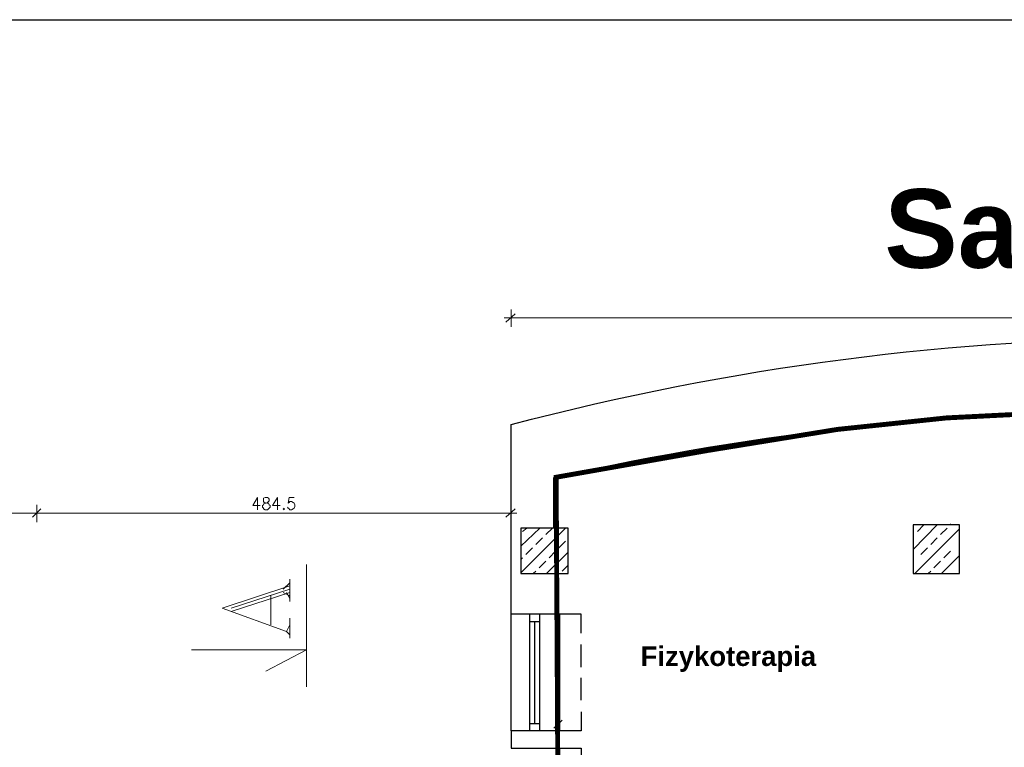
# Model space of a CAD drawing. Header units: millimetres. Extents: x 1 to 17496, y 1 to 30809.
# Tile 128 of 256: x 3914 to 4916, y 22709 to 23450. Entities that reach past the tile are written whole.
import ezdxf

# ---------------------------------------------------------------- set-up
doc = ezdxf.new("R2010")
doc.units = ezdxf.units.MM
doc.linetypes.add('BORDER', pattern=[1.75, 0.5, -0.25, 0.5, -0.25, 0, -0.25])
doc.layers.add('0_Przyz_Opisy oddziałów', color=5, linetype='Continuous')
doc.layers.add('PDF _Geometria', color=7, linetype='Continuous')
doc.layers.add('0_Przyz_Sala chorych', color=5, linetype='BORDER', lineweight=40)
doc.styles.add('arial', font='arialbd.ttf')

msp = doc.modelspace()

# ---------------------------------------------------------------- linework, layer by layer
at = {"layer": '0_Przyz_Sala chorych', "ltscale": 500, "const_width": 5}
msp.add_lwpolyline([(4460.2, 22984.1), (4614.1, 23011.3), (4746.5, 23032.8), (4857.5, 23044.5), (4972.4, 23050.3), (5067.9, 23054.2), (5067.9, 22316), (4464.1, 22316)], close=True, dxfattribs=at)
at = {"layer": 'PDF _Geometria'}
msp.add_lwpolyline([(1887, 23449.8), (14038.1, 23449.8), (14038.1, 19447), (1887, 19447)], close=True, dxfattribs=at)
at = {"layer": 'PDF _Geometria', "lineweight": 18}
for points in [[(4414.3, 23154.8), (4414.3, 23137.1)], [(4407.5, 23146.3), (4420.1, 23146.3), (5769.4, 23146.3), (5781.2, 23146.3)], [(4418.5, 23150.5), (4409.2, 23142.1)], [(4156.5, 22950.9), (4156.5, 22963.6), (4151.5, 22955.2), (4159.1, 22955.2)], [(4176.7, 22950.9), (4176.7, 22963.6), (4171.7, 22955.2), (4179.3, 22955.2)], [(4193.6, 22963.6), (4188.5, 22963.6), (4187.7, 22957.7), (4188.5, 22958.5), (4189.4, 22959.4), (4191.1, 22959.4), (4192.7, 22958.5), (4193.6, 22957.7), (4194.4, 22956), (4194.4, 22954.3), (4193.6, 22952.6), (4192.7, 22951.8), (4191.1, 22950.9), (4189.4, 22950.9), (4188.5, 22951.8), (4187.7, 22952.6), (4186.9, 22953.5)], [(4414.3, 22938.3), (4414.3, 22956)], [(4420.1, 22947.6), (4407.5, 22947.6), (3937.6, 22947.6), (3925.8, 22947.6), (1955.8, 22947.6), (1943.2, 22947.6)], [(3937.6, 22947.6), (3925.8, 22947.6)], [(4409.2, 22943.4), (4418.5, 22951.8)], [(4424.4, 22913.9), (4443.7, 22932.4)], [(4424.4, 22886.9), (4469.8, 22932.4)], [(4426, 22929), (4430.3, 22932.4)], [(4449.6, 22925.7), (4456.4, 22932.4)], [(4823.6, 22910.5), (4848, 22935.8)], [(4827.8, 22929), (4834.5, 22935.8)], [(4851.4, 22925.7), (4858.1, 22932.4)], [(4861.5, 22935.8), (4861.5, 22936.6)], [(4439.5, 22915.6), (4446.3, 22922.3)], [(4825.3, 22886.1), (4870.7, 22931.6)], [(4841.3, 22915.6), (4848, 22922.3)], [(4429.4, 22905.5), (4436.2, 22912.2)], [(4463.1, 22912.2), (4469.8, 22918.9)], [(4831.2, 22905.5), (4837.9, 22912.2)], [(4424.4, 22900.4), (4426, 22902.1)], [(4450.5, 22886.1), (4472.4, 22908)], [(4453, 22902.1), (4459.7, 22908.8)], [(4852.2, 22886.1), (4870.7, 22904.6)], [(4854.7, 22902.1), (4861.5, 22908.8)], [(4206.2, 22895.4), (4206.2, 22770.7)], [(4442.9, 22892), (4449.6, 22898.7)], [(4466.5, 22888.6), (4472.4, 22894.5)], [(4844.6, 22892), (4851.4, 22898.7)], [(4437, 22886.1), (4439.5, 22888.6)], [(4838.7, 22886.1), (4841.3, 22888.6)], [(4189.4, 22873.5), (4120.3, 22850.7), (4186, 22827.1)], [(4182.6, 22870.1), (4189.4, 22876.8)], [(4189.4, 22857.5), (4189.4, 22880.2)], [(4129.6, 22850.7), (4189.4, 22870.1)], [(4129.6, 22847.3), (4189.4, 22866.7)], [(4170, 22833.9), (4170, 22863.3)], [(4182.6, 22866.7), (4189.4, 22863.3)], [(4186, 22866.7), (4189.4, 22860.8)], [(4189.4, 22823.8), (4186, 22827.1), (4189.4, 22833.9)], [(4189.4, 22820.4), (4189.4, 22840.6)], [(4089.2, 22808.6), (4206.2, 22808.6), (4165, 22786.7)], [(4466.5, 22737), (4458, 22728.6)], [(4462.3, 22741.2), (4462.3, 22723.5)]]:
    msp.add_lwpolyline(points, dxfattribs=at)
at = {"layer": 'PDF _Geometria', "lineweight": 25}
for points in [[(4485.8, 22825.4), (4485.8, 22844.8), (4414.3, 22844.8), (4414.3, 23037.7, -0.130113), (5775.3, 23037.7), (5775.3, 22851.6)], [(4458, 22932.4), (4458, 22983.8, -0.112589), (5724.8, 22980.4), (5724.8, 22934.9)]]:
    msp.add_lwpolyline(points, format="xyb", dxfattribs=at)
at = {"layer": 'PDF _Geometria', "lineweight": 18}
for points in [[(4164.1, 22963.6), (4162.4, 22962.7), (4162.4, 22959.4), (4163.3, 22958.5), (4165.8, 22957.7), (4167.5, 22957.7), (4168.3, 22956), (4169.2, 22955.2), (4169.2, 22953.5), (4168.3, 22952.6), (4167.5, 22951.8), (4166.6, 22950.9), (4164.1, 22950.9), (4162.4, 22951.8), (4162.4, 22952.6), (4161.6, 22953.5), (4161.6, 22955.2), (4162.4, 22956), (4163.3, 22957.7), (4165, 22957.7), (4166.6, 22958.5), (4167.5, 22959.4), (4168.3, 22960.2), (4168.3, 22961.9), (4167.5, 22962.7), (4166.6, 22963.6)], [(3931.7, 22938.3), (3931.7, 22956)], [(4183.5, 22952.6), (4182.6, 22951.8), (4183.5, 22950.9)], [(3927.4, 22943.4), (3935.9, 22951.8)]]:
    msp.add_lwpolyline(points, close=True, dxfattribs=at)
at = {"layer": 'PDF _Geometria', "lineweight": 25}
for points in [[(4472.4, 22886.1), (4472.4, 22932.4), (4424.4, 22932.4), (4424.4, 22886.1)], [(4870.7, 22886.1), (4870.7, 22935.8), (4823.6, 22935.8), (4823.6, 22886.1)]]:
    msp.add_lwpolyline(points, close=True, dxfattribs=at)
for points in [[(4462.3, 22844.8), (4462.3, 22886.1)], [(4485.8, 22745.4), (4485.8, 22726.1), (4414.3, 22726.1), (4414.3, 22844.8)], [(4433.6, 22726.1), (4433.6, 22844.8)], [(4443.7, 22726.1), (4443.7, 22844.8)], [(4463.9, 22726.1), (4463.9, 22844.8)], [(4433.6, 22837.2), (4443.7, 22837.2)], [(4438.7, 22733.6), (4438.7, 22837.2)], [(4485.8, 22790.9), (4485.8, 22813.7)], [(4485.8, 22757.2), (4485.8, 22780)], [(4433.6, 22733.6), (4443.7, 22733.6)], [(4414.3, 22726.1), (4414.3, 22708.4), (4485.8, 22708.4), (4485.8, 22688.2)], [(4462.3, 22724.4), (4462.3, 22710.1)]]:
    msp.add_lwpolyline(points, dxfattribs=at)

# ---------------------------------------------------------------- texts
at = {"layer": '0_Przyz_Opisy oddziałów', "style": 'arial'}
msp.add_text('Sale ćwiczeń', height=80, dxfattribs=at).set_placement((4794.2, 23197.3))
at = {"layer": '0_Przyz_Sala chorych', "insert": (4546.2, 22812), "char_height": 20, "width": 187.768, "attachment_point": 1, "style": 'arial'}
msp.add_mtext('Fizykoterapia', dxfattribs=at)

doc.saveas('drawing.dxf')
